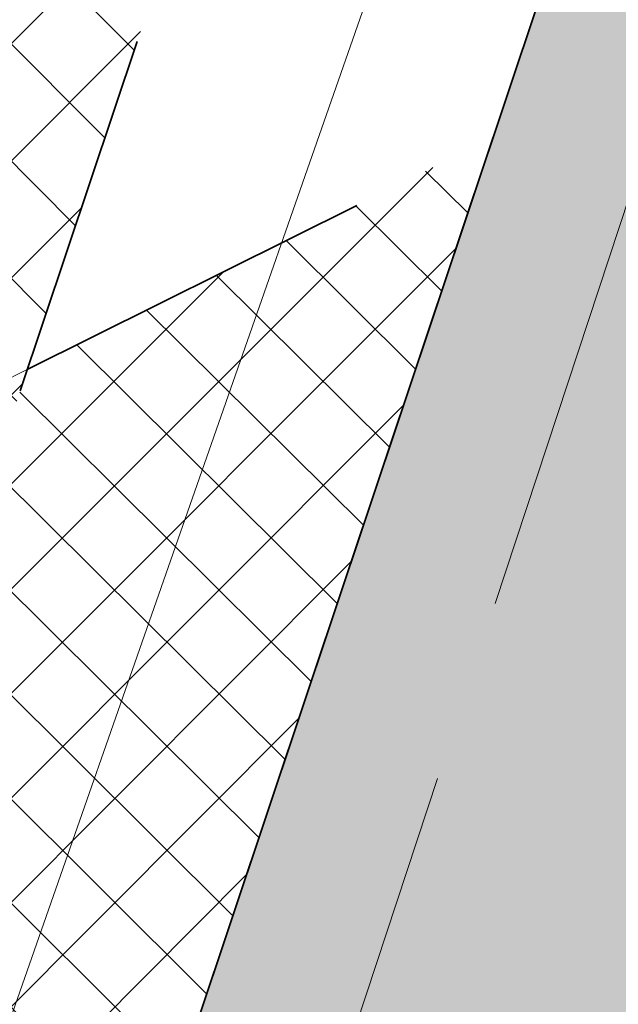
# Model space of a CAD drawing. Header units: metres. Extents: x 6599594 to 6600699, y 5687867 to 5691114.
# Tile 213 of 256: x 6599968.55 to 6599970.18, y 5688922.26 to 5688924.93. Entities that reach past the tile are written whole.
import ezdxf

# ---------------------------------------------------------------- set-up
doc = ezdxf.new("R2010")
doc.units = ezdxf.units.M
doc.header["$MEASUREMENT"] = 0
for name, pattern in [('1', [0]), ('BUG', [1.5, 1, -0.5]), ('L_0_06', [2, 1.5, -0.5])]:
    doc.linetypes.add(name, pattern=pattern)
for name, color, linetype, lineweight in [('_kolor chodnik', 50, '1', 5), ('_kolor jezdnia', 4, '1', 0), ('_kolor pobocze', 211, '1', 5), ('_kolor zjazdy kostka', 7, '1', 5), ('_kolor ścieżka @ 1', 10, '1', 0), ('_kraweznik', 7, 'CONTINUOUS', 35), ('_kraweznik niski', 150, 'CONTINUOUS', 35), ('_linie', 7, 'BUG', 5), ('_obrzeze', 10, 'BUG', 35), ('OT_Komunikacja', 7, 'CONTINUOUS', 0)]:
    doc.layers.add(name, color=color, linetype=linetype, lineweight=lineweight)
pattern_1 = [(45, (0, 0), (-0.1414213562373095, 0.1414213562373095), []), (135, (0, 0), (-0.1414213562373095, -0.1414213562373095), [])]

msp = doc.modelspace()

# ---------------------------------------------------------------- hatches: boundary and pattern name
at = {"layer": '_kolor chodnik'}
h = msp.add_hatch(dxfattribs=at)
h.set_pattern_fill('ANSI37', color=256, scale=1.6)
h.set_pattern_definition(pattern_1)
h.paths.add_polyline_path([(6599849.938171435, 5688542.085872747), (6599852.232147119, 5688548.938742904), (6599853.573135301, 5688548.489851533), (6599853.827082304, 5688549.248475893), (6599851.793849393, 5688549.929093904), (6599849.895278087, 5688548.982823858), (6599847.823506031, 5688542.793750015)])
edge = h.paths.add_edge_path()
edge.add_line((6600018.106075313, 5689087.454911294), (6600022.42781917, 5689091.229234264))
edge.add_line((6600022.42781917, 5689091.229234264), (6600020.233254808, 5689093.742094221))
edge.add_line((6600020.233254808, 5689093.742094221), (6600017.159471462, 5689091.057656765))
edge.add_arc((6600023.275194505, 5689085.385140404), 8.34143334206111, 137.1531558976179, 148.8016577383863)
edge.add_line((6600016.140105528, 5689089.706021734), (6600018.106075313, 5689087.454911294))
h.paths.add_polyline_path([(6600038.501784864, 5689187.59229436), (6600037.906968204, 5689187.700586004), (6600037.638296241, 5689186.224843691), (6600038.240083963, 5689186.115282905)])
h.paths.add_polyline_path([(6600069.098302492, 5689360.276020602), (6600068.321239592, 5689360.413462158), (6600068.064048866, 5689358.936495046), (6600068.836639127, 5689358.799546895)])
h.paths.add_polyline_path([(6600082.393785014, 5689362.950258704), (6600082.941124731, 5689366.103121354), (6600081.481377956, 5689366.361351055), (6600080.923159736, 5689363.210828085)])
h.paths.add_polyline_path([(6600074.022236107, 5689388.065861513), (6600072.983907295, 5689388.249860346), (6600072.723374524, 5689386.772538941), (6600073.760538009, 5689386.588865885)])
h.paths.add_polyline_path([(6600105.602402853, 5689486.45426531), (6600106.738797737, 5689489.760539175), (6600105.28818975, 5689490.281952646), (6600104.132785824, 5689486.965912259)])
h.paths.add_polyline_path([(6600132.519778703, 5689678.737346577), (6600131.636986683, 5689678.922259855), (6600131.330470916, 5689677.453953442), (6600132.212256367, 5689677.269208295)])
h.paths.add_polyline_path([(6600156.649397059, 5689798.7449027), (6600156.48800471, 5689797.95886096), (6600157.450195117, 5689797.757316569), (6600157.615023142, 5689798.542205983)])
h.paths.add_polyline_path([(6600189.055358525, 5689948.643107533), (6600187.902868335, 5689948.884512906), (6600187.600024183, 5689947.417400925), (6600188.748131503, 5689947.176379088)])
edge = h.paths.add_edge_path()
edge.add_line((6600204.459383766, 5690032.969035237), (6600204.153258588, 5690031.227801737))
edge.add_arc((6600202.328347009, 5690027.299936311), 4.331100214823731, 41.853001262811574, 65.08011546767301, ccw=False)
edge.add_arc((6600032.903931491, 5690051.979071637), 174.020003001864, 352.8070218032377, 353.495463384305)
edge.add_arc((6600202.372679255, 5690027.343587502), 5.999999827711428, 55.12102442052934, 69.64815978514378)
edge = h.paths.add_edge_path()
edge.add_line((6600205.046027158, 5690040.265402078), (6600204.972740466, 5690038.483452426))
edge.add_arc((6600203.986269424, 5690044.401803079), 5.999999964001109, 279.4630688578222, 294.9140560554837)
edge.add_line((6600206.513819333, 5690038.960158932), (6600206.607027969, 5690041.030672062))
edge.add_arc((6600203.986269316, 5690044.401803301), 4.270000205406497, 284.3702444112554, 307.86193139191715, ccw=False)
edge = h.paths.add_edge_path()
edge.add_arc((6600203.547470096, 5690044.558759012), 6.446878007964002, 324.43500910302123, 356.20133685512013, ccw=False)
edge.add_arc((6600203.986269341, 5690044.401803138), 6.000000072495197, 323.2169970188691, 357.4193489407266)
h.paths.add_polyline_path([(6600208.910055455, 5690121.713696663), (6600208.146285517, 5690121.748120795), (6600207.125602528, 5690121.794124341), (6600209.971605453, 5690121.665851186)])
edge = h.paths.add_edge_path()
edge.add_line((6600238.769818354, 5690481.648294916), (6600240.338176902, 5690490.87374652))
edge.add_line((6600240.338176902, 5690490.87374652), (6600241.251295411, 5690510.829461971))
edge.add_line((6600241.251295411, 5690510.829461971), (6600239.524022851, 5690510.928942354))
edge.add_line((6600239.524022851, 5690510.928942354), (6600238.633343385, 5690491.167757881))
edge.add_line((6600238.633343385, 5690491.167757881), (6600234.579716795, 5690467.661262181))
edge.add_line((6600234.579716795, 5690467.661262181), (6600234.449796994, 5690464.966873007))
edge.add_arc((6600242.443669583, 5690464.607462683), 8.001948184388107, 177.4256737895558, 268.2543056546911)
edge.add_line((6600242.199903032, 5690456.609228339), (6600242.216657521, 5690457.359274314))
edge.add_line((6600242.216657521, 5690457.359274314), (6600242.305257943, 5690458.836738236))
edge.add_arc((6600242.444504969, 5690464.607952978), 5.772894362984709, 177.0298084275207, 268.6178439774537, ccw=False)
edge.add_line((6600236.679365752, 5690464.907083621), (6600236.951876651, 5690470.95443634))
edge.add_line((6600236.951876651, 5690470.95443634), (6600238.15078669, 5690478.210832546))
edge.add_line((6600238.15078669, 5690478.210832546), (6600238.769818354, 5690481.648294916))
h.paths.add_polyline_path([(6600238.769818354, 5690481.648294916), (6600238.15078669, 5690478.210832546), (6600239.670056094, 5690477.930590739), (6600240.266710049, 5690481.376366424)])
edge = h.paths.add_edge_path()
edge.add_line((6600223.366500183, 5690460.339976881), (6600223.278629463, 5690457.997544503))
edge.add_arc((6600220.967166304, 5690465.656339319), 7.999999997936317, 286.7940807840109, 300.2738222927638)
edge.add_line((6600225.000231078, 5690458.747331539), (6600225.240084, 5690461.623695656))
edge.add_arc((6600221.105749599, 5690465.648640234), 5.76999998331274, 293.06724424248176, 315.7681070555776, ccw=False)
edge = h.paths.add_edge_path()
edge.add_arc((6600220.025145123, 5690444.676291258), 5.770000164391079, 37.996647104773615, 59.94382588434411, ccw=False)
edge.add_line((6600224.572175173, 5690448.22839199), (6600224.817793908, 5690451.081798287))
edge.add_arc((6600220.025145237, 5690444.676291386), 7.999999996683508, 53.19588653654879, 68.15166733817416)
edge.add_line((6600223.00235276, 5690452.101669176), (6600222.91504296, 5690449.670427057))
edge = h.paths.add_edge_path()
edge.add_arc((6600221.105749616, 5690465.648640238), 7.999999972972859, 328.0222308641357, 357.0132597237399)
edge.add_line((6600229.094882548, 5690465.23180147), (6600229.218816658, 5690467.593604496))
edge.add_line((6600229.218816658, 5690467.593604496), (6600228.218919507, 5690467.645774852))
edge.add_line((6600228.218919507, 5690467.645774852), (6600227.891778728, 5690461.411918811))
h.paths.add_polyline_path([(6600200.980142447, 5690012.236744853), (6600202.317278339, 5690011.956662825), (6600202.522293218, 5690012.935421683), (6600201.182321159, 5690013.216097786)])
h.paths.add_polyline_path([(6600196.457878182, 5689983.98337835), (6600195.202332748, 5689984.246370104), (6600194.899091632, 5689982.777335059), (6600196.150355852, 5689982.515240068)])
edge = h.paths.add_edge_path()
edge.add_line((6600112.305909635, 5689517.991018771), (6600112.691041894, 5689519.807934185))
edge.add_line((6600112.691041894, 5689519.807934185), (6600113.245521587, 5689522.423769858))
edge.add_line((6600113.245521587, 5689522.423769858), (6600111.553124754, 5689522.782507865))
edge.add_line((6600111.553124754, 5689522.782507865), (6600107.405864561, 5689503.21722655))
edge.add_line((6600107.405864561, 5689503.21722655), (6600099.494506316, 5689480.361667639))
edge.add_line((6600099.494506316, 5689480.361667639), (6600099.182814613, 5689478.891218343))
edge.add_arc((6600107.008997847, 5689477.232359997), 8.000059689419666, 168.0325629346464, 257.7529108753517)
edge.add_line((6600105.311960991, 5689469.414366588), (6600105.784990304, 5689471.593619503))
edge.add_arc((6600107.008927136, 5689477.232314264), 5.769999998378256, 168.0321375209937, 257.7533362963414, ccw=False)
edge.add_line((6600101.364343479, 5689478.42879883), (6600101.647245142, 5689479.76342708))
edge.add_line((6600101.647245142, 5689479.76342708), (6600104.132785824, 5689486.965912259))
edge.add_line((6600104.132785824, 5689486.965912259), (6600105.28818975, 5689490.281952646))
edge.add_line((6600105.28818975, 5689490.281952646), (6600108.240043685, 5689498.809726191))
edge.add_line((6600108.240043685, 5689498.809726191), (6600112.305909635, 5689517.991018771))
h.paths.add_polyline_path([(6600136.009573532, 5689645.499114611), (6600138.333647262, 5689645.012304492), (6600138.661671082, 5689646.578318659), (6600134.869459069, 5689647.372651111)])
at = {"layer": '_kolor jezdnia'}
h = msp.add_hatch(dxfattribs=at)
h.set_pattern_fill('ANSI37', color=4, scale=3.5)
h.set_pattern_definition([(45, (0, 0), (-0.3093592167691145, 0.3093592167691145), []), (135, (0, 0), (-0.3093592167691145, -0.3093592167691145), [])])
edge = h.paths.add_edge_path()
edge.add_line((6599833.066047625, 5688539.933393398), (6599850.649511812, 5688527.983462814))
edge.add_arc((6599857.337592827, 5688536.653968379), 10.95025544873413, 169.5012687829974, 232.3548431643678, ccw=False)
edge.add_arc((6599858.085851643, 5688536.618142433), 11.69295282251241, 162.2507788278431, 169.9967502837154, ccw=False)
edge.add_line((6599846.949484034, 5688540.182754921), (6599847.823506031, 5688542.793750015))
edge.add_line((6599847.823506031, 5688542.793750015), (6599849.895278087, 5688548.982823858))
edge.add_line((6599849.895278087, 5688548.982823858), (6599852.434748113, 5688556.56906746))
edge.add_line((6599852.434748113, 5688556.56906746), (6599928.48625871, 5688783.760284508))
edge.add_line((6599928.48625871, 5688783.760284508), (6599931.025728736, 5688791.34652811))
edge.add_line((6599931.025728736, 5688791.34652811), (6599996.657773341, 5688987.411326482))
edge.add_line((6599996.657773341, 5688987.411326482), (6599999.197243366, 5688994.997570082))
edge.add_line((6599999.197243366, 5688994.997570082), (6600021.930100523, 5689062.908193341))
edge.add_line((6600021.930100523, 5689062.908193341), (6600017.620224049, 5689067.371531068))
edge.add_line((6600017.620224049, 5689067.371531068), (6600016.714558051, 5689064.654078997))
edge.add_line((6600016.714558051, 5689064.654078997), (6600012.423620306, 5689051.835617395))
edge.add_line((6600012.423620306, 5689051.835617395), (6600009.884150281, 5689044.249373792))
edge.add_line((6600009.884150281, 5689044.249373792), (6599977.53516164, 5688947.612159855))
edge.add_line((6599977.53516164, 5688947.612159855), (6599974.995691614, 5688940.025916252))
edge.add_line((6599974.995691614, 5688940.025916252), (6599942.096912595, 5688841.746295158))
edge.add_line((6599942.096912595, 5688841.746295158), (6599939.557442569, 5688834.160051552))
edge.add_line((6599939.557442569, 5688834.160051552), (6599882.679288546, 5688664.246042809))
edge.add_line((6599882.679288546, 5688664.246042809), (6599880.139818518, 5688656.659799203))
edge.add_line((6599880.139818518, 5688656.659799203), (6599852.46454386, 5688573.984527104))
edge.add_line((6599852.46454386, 5688573.984527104), (6599842.470137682, 5688544.127903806))
edge.add_arc((6599835.706422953, 5688546.652910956), 7.219660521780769, 248.5480913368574, 339.52856074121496, ccw=False)
h.paths.add_polyline_path([(6600044.653202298, 5689172.271628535), (6600046.276244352, 5689181.431901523), (6600047.759199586, 5689189.801539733), (6600051.0603021, 5689208.432603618), (6600052.368792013, 5689215.817578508), (6600054.808584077, 5689229.587499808), (6600056.11707399, 5689236.972474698), (6600057.346666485, 5689243.912161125), (6600058.655146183, 5689251.297078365), (6600058.831439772, 5689252.292060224), (6600060.098987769, 5689259.445963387), (6600060.139929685, 5689259.677035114), (6600061.407468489, 5689266.830886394), (6600072.329030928, 5689328.470998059), (6600073.637511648, 5689335.855921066), (6600077.337304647, 5689356.73715072), (6600078.820259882, 5689365.106788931), (6600081.142794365, 5689378.214921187), (6600082.538516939, 5689386.092227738), (6600095.187867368, 5689457.483787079), (6600091.082877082, 5689465.8405575), (6600089.043088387, 5689454.328211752), (6600087.870641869, 5689447.711051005), (6600087.560133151, 5689445.958573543), (6600086.562151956, 5689440.326076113), (6600082.433200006, 5689417.022719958), (6600080.95024477, 5689408.65308175), (6600077.202698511, 5689387.502337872), (6600075.719743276, 5689379.132699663), (6600073.469199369, 5689366.430874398), (6600071.986244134, 5689358.061236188), (6600069.98686466, 5689346.776955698), (6600068.591142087, 5689338.899649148), (6600065.559290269, 5689321.78820693), (6600064.163567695, 5689313.910900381), (6600059.719426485, 5689288.828650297), (6600058.323703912, 5689280.951343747), (6600057.563846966, 5689276.662793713), (6600056.168124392, 5689268.785487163), (6600054.804920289, 5689261.091711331), (6600053.409197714, 5689253.21440478), (6600053.264817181, 5689252.399536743), (6600051.869094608, 5689244.522230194), (6600051.183555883, 5689240.653124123), (6600049.787833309, 5689232.775817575), (6600046.593849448, 5689214.749319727), (6600045.198126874, 5689206.872013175), (6600044.41754409, 5689202.466488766), (6600042.934588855, 5689194.096850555), (6600036.429952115, 5689157.38538759), (6600034.946996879, 5689149.01574938), (6600030.579776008, 5689124.367629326), (6600027.529365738, 5689107.151445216), (6600024.895072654, 5689094.014582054), (6600030.583685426, 5689094.264316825), (6600032.945013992, 5689106.191885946), (6600043.170247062, 5689163.901990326)])
edge = h.paths.add_edge_path()
edge.add_line((6600111.106812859, 5689535.144351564), (6600111.256844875, 5689535.85214863))
edge.add_line((6600111.256844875, 5689535.85214863), (6600112.915748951, 5689543.678261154))
edge.add_line((6600112.915748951, 5689543.678261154), (6600117.304772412, 5689564.384094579))
edge.add_line((6600117.304772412, 5689564.384094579), (6600119.067357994, 5689572.699339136))
edge.add_line((6600119.067357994, 5689572.699339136), (6600120.087667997, 5689577.512794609))
edge.add_line((6600120.087667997, 5689577.512794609), (6600121.642890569, 5689584.849775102))
edge.add_line((6600121.642890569, 5689584.849775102), (6600128.436769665, 5689616.900852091))
edge.add_line((6600128.436769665, 5689616.900852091), (6600129.991992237, 5689624.237832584))
edge.add_line((6600129.991992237, 5689624.237832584), (6600132.660554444, 5689636.827148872))
edge.add_line((6600132.660554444, 5689636.827148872), (6600133.208838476, 5689639.444704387))
edge.add_line((6600133.208838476, 5689639.444704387), (6600134.848957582, 5689647.274775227))
edge.add_line((6600134.848957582, 5689647.274775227), (6600138.97649476, 5689666.979995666))
edge.add_line((6600138.97649476, 5689666.979995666), (6600140.51410642, 5689674.320687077))
edge.add_line((6600140.51410642, 5689674.320687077), (6600145.209128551, 5689696.735129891))
edge.add_line((6600145.209128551, 5689696.735129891), (6600146.746740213, 5689704.075821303))
edge.add_line((6600146.746740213, 5689704.075821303), (6600151.462308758, 5689726.588354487))
edge.add_line((6600151.462308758, 5689726.588354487), (6600152.999920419, 5689733.929045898))
edge.add_line((6600152.999920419, 5689733.929045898), (6600155.244070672, 5689744.642813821))
edge.add_line((6600155.244070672, 5689744.642813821), (6600156.781682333, 5689751.983505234))
edge.add_line((6600156.781682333, 5689751.983505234), (6600161.635515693, 5689775.156126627))
edge.add_line((6600161.635515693, 5689775.156126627), (6600163.378142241, 5689783.475576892))
edge.add_line((6600163.378142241, 5689783.475576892), (6600163.850769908, 5689785.731942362))
edge.add_line((6600163.850769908, 5689785.731942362), (6600167.028500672, 5689800.902704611))
edge.add_line((6600167.028500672, 5689800.902704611), (6600179.49088801, 5689860.399222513))
edge.add_line((6600179.49088801, 5689860.399222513), (6600181.233514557, 5689868.718672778))
edge.add_line((6600181.233514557, 5689868.718672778), (6600181.84713393, 5689871.648144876))
edge.add_line((6600181.84713393, 5689871.648144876), (6600183.384745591, 5689878.988836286))
edge.add_line((6600183.384745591, 5689878.988836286), (6600184.935818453, 5689886.393792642))
edge.add_line((6600184.935818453, 5689886.393792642), (6600186.575937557, 5689894.223863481))
edge.add_line((6600186.575937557, 5689894.223863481), (6600194.05133812, 5689929.912074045))
edge.add_line((6600194.05133812, 5689929.912074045), (6600195.691457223, 5689937.742144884))
edge.add_line((6600195.691457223, 5689937.742144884), (6600202.915799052, 5689972.231779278))
edge.add_line((6600202.915799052, 5689972.231779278), (6600204.555918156, 5689980.061850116))
edge.add_line((6600204.555918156, 5689980.061850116), (6600206.062781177, 5689987.255744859))
edge.add_line((6600206.062781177, 5689987.255744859), (6600207.702900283, 5689995.085815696))
edge.add_line((6600207.702900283, 5689995.085815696), (6600210.232559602, 5690007.162628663))
edge.add_line((6600210.232559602, 5690007.162628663), (6600211.694938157, 5690014.144150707))
edge.add_arc((6600028.177652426, 5690052.584442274), 187.5000004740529, 348.1696294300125, 357.4195276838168)
edge.add_line((6600215.487522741, 5690044.142720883), (6600208.310270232, 5690026.480446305))
edge.add_arc((6600032.903933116, 5690051.97907145), 177.2500013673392, 348.1696294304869, 351.7289130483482, ccw=False)
edge.add_line((6600206.38894146, 5690015.640182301), (6600205.966941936, 5690013.625519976))
edge.add_line((6600205.966941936, 5690013.625519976), (6600204.326822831, 5690005.795449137))
edge.add_line((6600204.326822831, 5690005.795449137), (6600197.076961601, 5689971.183982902))
edge.add_line((6600197.076961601, 5689971.183982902), (6600195.334335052, 5689962.864532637))
edge.add_line((6600195.334335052, 5689962.864532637), (6600193.44722506, 5689953.855305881))
edge.add_line((6600193.44722506, 5689953.855305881), (6600191.909227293, 5689946.512771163))
edge.add_line((6600191.909227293, 5689946.512771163), (6600185.496844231, 5689915.899498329))
edge.add_line((6600185.496844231, 5689915.899498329), (6600183.856521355, 5689908.068454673))
edge.add_line((6600183.856521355, 5689908.068454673), (6600182.066605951, 5689899.523243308))
edge.add_line((6600182.066605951, 5689899.523243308), (6600180.32407057, 5689891.204228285))
edge.add_line((6600180.32407057, 5689891.204228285), (6600174.320344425, 5689862.541919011))
edge.add_line((6600174.320344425, 5689862.541919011), (6600172.577809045, 5689854.222903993))
edge.add_line((6600172.577809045, 5689854.222903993), (6600163.663810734, 5689811.666703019))
edge.add_line((6600163.663810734, 5689811.666703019), (6600162.023782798, 5689803.837067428))
edge.add_line((6600162.023782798, 5689803.837067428), (6600160.924220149, 5689798.587659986))
edge.add_line((6600160.924220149, 5689798.587659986), (6600159.279208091, 5689790.734229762))
edge.add_line((6600159.279208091, 5689790.734229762), (6600157.107250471, 5689780.365115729))
edge.add_line((6600157.107250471, 5689780.365115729), (6600155.462238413, 5689772.511685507))
edge.add_line((6600155.462238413, 5689772.511685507), (6600153.380318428, 5689762.572418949))
edge.add_line((6600153.380318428, 5689762.572418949), (6600151.735124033, 5689754.718118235))
edge.add_line((6600151.735124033, 5689754.718118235), (6600148.586504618, 5689739.686336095))
edge.add_line((6600148.586504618, 5689739.686336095), (6600146.885007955, 5689731.563243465))
edge.add_line((6600146.885007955, 5689731.563243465), (6600141.75088822, 5689707.052510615))
edge.add_line((6600141.75088822, 5689707.052510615), (6600140.110896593, 5689699.223048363))
edge.add_line((6600140.110896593, 5689699.223048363), (6600133.483561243, 5689667.583574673))
edge.add_line((6600133.483561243, 5689667.583574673), (6600131.860394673, 5689659.834436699))
edge.add_line((6600131.860394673, 5689659.834436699), (6600131.740984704, 5689659.26436315))
edge.add_line((6600131.740984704, 5689659.26436315), (6600130.117814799, 5689651.515209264))
edge.add_line((6600130.117814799, 5689651.515209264), (6600127.27873359, 5689637.961189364))
edge.add_line((6600127.27873359, 5689637.961189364), (6600126.924568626, 5689636.290366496))
edge.add_line((6600126.924568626, 5689636.290366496), (6600125.166244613, 5689627.995226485))
edge.add_line((6600125.166244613, 5689627.995226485), (6600118.009503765, 5689594.232298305))
edge.add_line((6600118.009503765, 5689594.232298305), (6600116.25117975, 5689585.937158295))
edge.add_line((6600116.25117975, 5689585.937158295), (6600113.665314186, 5689573.737975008))
edge.add_line((6600113.665314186, 5689573.737975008), (6600111.898534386, 5689565.402943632))
edge.add_line((6600111.898534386, 5689565.402943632), (6600104.889982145, 5689532.339115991))
edge.add_line((6600104.889982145, 5689532.339115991), (6600103.22663594, 5689524.492047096))
edge.add_line((6600103.22663594, 5689524.492047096), (6600096.623876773, 5689493.342605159))
edge.add_line((6600096.623876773, 5689493.342605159), (6600094.968986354, 5689485.535427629))
edge.add_line((6600094.968986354, 5689485.535427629), (6600094.300101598, 5689482.379870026))
edge.add_line((6600094.300101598, 5689482.379870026), (6600099.182814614, 5689478.891218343))
edge.add_line((6600099.182814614, 5689478.891218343), (6600099.494506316, 5689480.361667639))
edge.add_line((6600099.494506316, 5689480.361667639), (6600111.106812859, 5689535.144351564))
edge = h.paths.add_edge_path()
edge.add_arc((6600239.213891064, 5690851.400367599), 10.00000000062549, -2.8342403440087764, 76.13703556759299, ccw=False)
edge.add_line((6600249.201658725, 5690850.905901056), (6600249.082723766, 5690848.503524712))
edge.add_line((6600249.082723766, 5690848.503524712), (6600247.016487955, 5690806.767468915))
edge.add_line((6600247.016487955, 5690806.767468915), (6600246.092398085, 5690789.152178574))
edge.add_line((6600246.092398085, 5690789.152178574), (6600233.768116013, 5690572.015170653))
edge.add_line((6600233.768116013, 5690572.015170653), (6600228.959056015, 5690465.296202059))
edge.add_line((6600228.959056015, 5690465.296202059), (6600234.588724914, 5690465.017134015))
edge.add_line((6600234.588724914, 5690465.017134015), (6600239.262540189, 5690571.767576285))
edge.add_line((6600239.262540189, 5690571.767576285), (6600252.50503885, 5690806.400146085))
edge.add_line((6600252.50503885, 5690806.400146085), (6600254.569211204, 5690848.094521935))
edge.add_arc((6600262.559425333, 5690847.6989487), 7.999999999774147, 76.13703557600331, 177.1657596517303, ccw=False)
edge.add_line((6600264.476229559, 5690855.465921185), (6600241.609896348, 5690861.109083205))
edge = h.paths.add_edge_path()
edge.add_line((6600250.031475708, 5690451.625307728), (6600250.231741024, 5690455.772579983))
edge.add_line((6600250.231741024, 5690455.772579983), (6600246.257763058, 5690456.417303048))
edge.add_line((6600246.257763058, 5690456.417303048), (6600242.171761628, 5690456.61060902))
edge.add_arc((6600242.563100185, 5690464.586983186), 7.985968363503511, 176.9123644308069, 267.1911945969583, ccw=False)
edge.add_line((6600234.588724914, 5690465.017134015), (6600228.959056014, 5690465.296202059))
edge.add_arc((6600220.965133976, 5690465.657286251), 8.002072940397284, 267.8289300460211, 357.413716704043, ccw=False)
edge.add_line((6600220.661989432, 5690457.660957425), (6600212.406915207, 5690458.119572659))
edge.add_line((6600212.406915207, 5690458.119572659), (6600208.431872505, 5690457.817501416))
edge.add_line((6600208.431872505, 5690457.817501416), (6600208.233912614, 5690454.548331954))
edge.add_line((6600208.233912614, 5690454.548331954), (6600212.129565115, 5690453.127270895))
edge.add_line((6600212.129565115, 5690453.127270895), (6600218.640548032, 5690452.76554962))
edge.add_line((6600218.640548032, 5690452.76554962), (6600216.486747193, 5690452.885205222))
edge.add_line((6600216.486747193, 5690452.885205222), (6600220.468905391, 5690452.663974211))
edge.add_arc((6600220.025145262, 5690444.676291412), 7.99999997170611, -0.3386579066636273, 86.8201700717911, ccw=False)
edge.add_line((6600228.025005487, 5690444.629006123), (6600227.803602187, 5690439.649256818))
edge.add_line((6600227.803602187, 5690439.649256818), (6600226.885525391, 5690435.936828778))
edge.add_line((6600226.885525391, 5690435.936828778), (6600225.534849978, 5690405.967249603))
edge.add_line((6600225.534849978, 5690405.967249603), (6600226.115199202, 5690402.187514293))
edge.add_line((6600226.115199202, 5690402.187514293), (6600213.445139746, 5690121.008786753))
edge.add_line((6600213.445139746, 5690121.008786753), (6600213.352800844, 5690118.960058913))
edge.add_line((6600213.352800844, 5690118.960058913), (6600209.980184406, 5690044.131649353))
edge.add_arc((6600203.98626942, 5690044.401803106), 5.999999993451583, 257.4162346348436, 357.41934921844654, ccw=False)
edge.add_line((6600202.679069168, 5690038.545931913), (6600201.589735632, 5690033.666039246))
edge.add_line((6600201.589735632, 5690033.666039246), (6600203.67987942, 5690033.199458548))
edge.add_arc((6600202.372679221, 5690027.343587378), 5.999999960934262, -8.27108729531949, 77.41623506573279, ccw=False)
edge.add_line((6600208.310270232, 5690026.480446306), (6600215.487522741, 5690044.142720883))
edge.add_line((6600215.487522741, 5690044.142720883), (6600216.199687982, 5690059.9446614))
edge.add_line((6600216.199687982, 5690059.9446614), (6600216.537356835, 5690067.437056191))
edge.add_line((6600216.537356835, 5690067.437056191), (6600223.893528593, 5690230.66011469))
edge.add_line((6600223.893528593, 5690230.66011469), (6600224.231197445, 5690238.152509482))
edge.add_line((6600224.231197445, 5690238.152509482), (6600233.507835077, 5690443.987992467))
edge.add_arc((6600241.499722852, 5690443.627812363), 7.999999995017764, 87.29208981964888, 177.4195277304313, ccw=False)
edge.add_line((6600241.877677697, 5690451.618879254), (6600246.021541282, 5690451.422886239))
edge.add_line((6600246.021541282, 5690451.422886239), (6600246.427694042, 5690451.44338883))
edge.add_line((6600246.427694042, 5690451.44338883), (6600246.79397003, 5690451.461878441))
edge.add_line((6600246.79397003, 5690451.461878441), (6600250.031475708, 5690451.625307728))
edge = h.paths.add_edge_path()
edge.add_line((6600007.33756506, 5689086.20374581), (6600006.980466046, 5689080.740822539))
edge.add_line((6600006.980466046, 5689080.740822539), (6600007.229745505, 5689080.720859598))
edge.add_line((6600007.229745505, 5689080.720859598), (6600008.093335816, 5689080.601653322))
edge.add_line((6600008.093335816, 5689080.601653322), (6600008.702681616, 5689080.53831051))
edge.add_arc((6600008.140193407, 5689070.554142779), 9.999999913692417, -18.557800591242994, 86.77547804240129, ccw=False)
edge.add_line((6600017.620224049, 5689067.371531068), (6600021.930100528, 5689062.908193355))
edge.add_arc((6599734.83819726, 5689159.011261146), 302.7499967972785, 341.4922000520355, 343.8640860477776)
edge.add_arc((6600034.895369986, 5689072.315877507), 9.581213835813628, 98.63328270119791, 164.5273290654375, ccw=False)
edge.add_line((6600033.457137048, 5689081.788529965), (6600033.832640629, 5689081.798737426))
edge.add_line((6600033.832640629, 5689081.798737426), (6600034.422462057, 5689082.05700874))
edge.add_line((6600034.422462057, 5689082.05700874), (6600036.833623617, 5689082.139040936))
edge.add_line((6600036.833623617, 5689082.139040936), (6600036.730225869, 5689087.148851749))
edge.add_line((6600036.730225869, 5689087.148851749), (6600036.579860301, 5689087.134303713))
edge.add_arc((6600036.479565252, 5689093.136286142), 6.002820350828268, 169.1687651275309, 270.9573417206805, ccw=False)
edge.add_line((6600030.583685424, 5689094.264316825), (6600024.895072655, 5689094.014582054))
edge.add_arc((6600015.200558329, 5689096.162123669), 9.929528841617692, 271.0943432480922, 347.5094668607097, ccw=False)
edge.add_arc((6600014.909438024, 5689089.646776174), 3.446070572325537, 264.4236009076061, 278.0194998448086, ccw=False)
edge.add_line((6600014.574573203, 5689086.217014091), (6600014.299554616, 5689086.232508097))
edge.add_line((6600014.299554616, 5689086.232508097), (6600010.474232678, 5689086.448019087))
edge.add_line((6600010.474232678, 5689086.448019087), (6600007.33756506, 5689086.20374581))
edge = h.paths.add_edge_path()
edge.add_line((6600105.490725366, 5689463.953528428), (6600106.927559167, 5689464.047234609))
edge.add_line((6600106.927559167, 5689464.047234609), (6600107.835, 5689468.66))
edge.add_line((6600107.835, 5689468.66), (6600105.311960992, 5689469.414366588))
edge.add_arc((6600107.008997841, 5689477.232359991), 8.000059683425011, 168.0325628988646, 257.75291091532, ccw=False)
edge.add_line((6600099.182814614, 5689478.891218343), (6600094.300101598, 5689482.379870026))
edge.add_arc((6600586.245114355, 5689378.104238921), 502.8750369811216, 168.032376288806, 169.9522165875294)
edge.add_line((6600091.082877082, 5689465.8405575), (6600095.187867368, 5689457.483787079))
edge.add_arc((6600103.065173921, 5689456.088064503), 8.000000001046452, 77.7533362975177, 169.9524553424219, ccw=False)
edge.add_line((6600104.762140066, 5689463.906012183), (6600105.490725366, 5689463.953528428))
at = {"layer": '_kolor pobocze'}
h = msp.add_hatch(dxfattribs=at)
h.set_pattern_fill('ANSI37', color=256, scale=1.6)
h.set_pattern_definition(pattern_1)
edge = h.paths.add_edge_path()
edge.add_line((6600035.926965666, 5689101.569442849), (6600036.046865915, 5689102.311543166))
edge.add_arc((6600058.171848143, 5689233.778275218), 133.3154772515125, 259.4578941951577, 260.4470163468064, ccw=False)
edge.add_line((6600033.780707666, 5689102.713067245), (6600032.142559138, 5689101.847662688))
edge.add_arc((6599734.838175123, 5689159.011266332), 302.7500195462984, 347.6801154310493, 349.11639019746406, ccw=False)
edge.add_arc((6600036.478170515, 5689093.133441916), 6.000000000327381, 167.68011541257, 271.5571101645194)
edge.add_line((6600036.64121064, 5689087.1356575), (6600036.730491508, 5689087.137804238))
edge.add_line((6600036.730491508, 5689087.137804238), (6600036.712463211, 5689087.887583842))
edge.add_line((6600036.712463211, 5689087.887583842), (6600036.559840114, 5689087.884077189))
edge.add_arc((6600036.482532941, 5689093.14290691), 5.259397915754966, 170.6455005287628, 270.8422131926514, ccw=False)
edge.add_arc((6600545.796425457, 5688991.216220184), 524.6691769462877, 167.9170060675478, 168.7028219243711, ccw=False)
edge.add_line((6600032.751078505, 5689101.044345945), (6600034.011432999, 5689101.917298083))
edge.add_line((6600034.011432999, 5689101.917298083), (6600035.926965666, 5689101.569442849))
edge = h.paths.add_edge_path()
edge.add_line((6600002.828843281, 5688994.032881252), (6600003.066918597, 5688994.74409159))
edge.add_line((6600003.066918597, 5688994.74409159), (6600001.227880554, 5688995.359703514))
edge.add_line((6600001.227880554, 5688995.359703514), (6600000.55876659, 5688996.702196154))
edge.add_line((6600000.55876659, 5688996.702196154), (6600022.641310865, 5689062.67011804))
edge.add_arc((6599734.838193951, 5689159.011262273), 303.5000002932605, 341.4922000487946, 343.8640860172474)
edge.add_arc((6600035.267451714, 5689072.092773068), 9.250000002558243, 91.55711016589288, 163.8640860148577, ccw=False)
edge.add_line((6600035.016098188, 5689081.339357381), (6600036.868703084, 5689081.389717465))
edge.add_line((6600036.868703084, 5689081.389717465), (6600036.850674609, 5689082.139504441))
edge.add_line((6600036.850674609, 5689082.139504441), (6600034.99571817, 5689082.089080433))
edge.add_arc((6600035.267451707, 5689072.092773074), 9.999999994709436, 91.55711014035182, 163.8640860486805)
edge.add_arc((6599734.838192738, 5689159.011262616), 302.7500015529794, 341.4922000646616, 343.8640860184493, ccw=False)
edge.add_line((6600021.930100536, 5689062.908193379), (6599999.748942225, 5688996.645678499))
edge.add_line((6599999.748942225, 5688996.645678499), (6600000.695212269, 5688994.747107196))
edge.add_line((6600000.695212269, 5688994.747107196), (6600002.828843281, 5688994.032881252))
h.paths.add_polyline_path([(6599971.7492186, 5688907.297112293), (6599971.084233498, 5688908.631320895), (6599997.822068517, 5688988.526766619), (6599999.164561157, 5688989.195880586), (6600001.003599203, 5688988.580268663), (6600001.241674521, 5688989.291479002), (6599999.108043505, 5688990.005704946), (6599997.209472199, 5688989.059434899), (6599970.270280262, 5688908.583087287), (6599971.216550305, 5688906.684515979), (6599973.350181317, 5688905.970290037), (6599973.588256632, 5688906.681500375)])
h.paths.add_polyline_path([(6599932.504667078, 5688790.060553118), (6599931.835553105, 5688791.403045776), (6599968.343406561, 5688900.4641754), (6599969.685899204, 5688901.133289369), (6599971.524937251, 5688900.517677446), (6599971.763012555, 5688901.228887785), (6599969.629381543, 5688901.94311373), (6599967.730810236, 5688900.996843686), (6599931.025728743, 5688791.34652811), (6599931.971998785, 5688789.447956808), (6599934.105629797, 5688788.73373086), (6599934.343705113, 5688789.4449412)])
at = {"layer": '_kolor zjazdy kostka'}
h = msp.add_hatch(dxfattribs=at)
h.set_pattern_fill('ANSI37', color=256, scale=1.6)
h.set_pattern_definition(pattern_1)
h.paths.add_polyline_path([(6600244.137440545, 5690813.934732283), (6600242.369522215, 5690814.022127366), (6600242.097568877, 5690808.528921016), (6600243.865482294, 5690808.441426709)])
h.paths.add_polyline_path([(6600247.012128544, 5690806.679412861), (6600247.442736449, 5690815.377295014), (6600247.393289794, 5690814.378518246), (6600247.113277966, 5690808.722537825)])
h.paths.add_polyline_path([(6600242.297085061, 5690788.088808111), (6600240.958726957, 5690788.155683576), (6600240.648818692, 5690782.664569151), (6600241.987258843, 5690782.599147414)])
h.paths.add_polyline_path([(6600245.558275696, 5690780.919298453), (6600246.037231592, 5690789.405686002), (6600244.985820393, 5690788.453468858), (6600244.612601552, 5690781.981345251)])
h.paths.add_polyline_path([(6600241.348405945, 5690723.711515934), (6600242.272017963, 5690722.691689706), (6600242.749709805, 5690731.155680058), (6600241.698138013, 5690730.203317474), (6600241.472690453, 5690726.27550499)])
h.paths.add_polyline_path([(6600225.772794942, 5690394.589141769), (6600224.731429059, 5690393.637598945), (6600224.461246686, 5690387.644646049), (6600225.412923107, 5690386.603142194)])
h.paths.add_polyline_path([(6600223.012390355, 5690333.280720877), (6600223.372595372, 5690341.272607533), (6600222.32835346, 5690340.318436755), (6600222.058239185, 5690334.324941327)])
h.paths.add_polyline_path([(6600215.496388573, 5690166.390602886), (6600215.856593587, 5690174.382489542), (6600214.812834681, 5690173.428760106), (6600214.542018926, 5690167.435062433)])
h.paths.add_polyline_path([(6600212.446537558, 5690121.053392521), (6600213.399499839, 5690120.010473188), (6600213.788744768, 5690128.503024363), (6600212.745135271, 5690127.54943145)])
h.paths.add_polyline_path([(6600209.977420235, 5690121.665589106), (6600210.225142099, 5690127.162117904), (6600207.346107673, 5690127.291879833), (6600207.119593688, 5690121.794395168)])
h.paths.add_polyline_path([(6600207.950178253, 5690070.725854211), (6600204.880846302, 5690070.828947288), (6600204.643784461, 5690065.333808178), (6600207.702521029, 5690065.204598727)])
h.paths.add_polyline_path([(6600200.981479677, 5690012.236464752), (6600199.969248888, 5690007.339980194), (6600201.282587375, 5690007.064882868), (6600202.31726072, 5690011.956666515)])
h.paths.add_polyline_path([(6600193.613960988, 5689970.406358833), (6600192.398010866, 5689970.660657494), (6600191.286205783, 5689965.274578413), (6600192.486379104, 5689965.023185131)])
h.paths.add_polyline_path([(6600189.061271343, 5689948.671423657), (6600189.98413328, 5689953.050774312), (6600188.818902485, 5689953.32186217), (6600187.908781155, 5689948.91282903)])
h.paths.add_polyline_path([(6600180.976201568, 5689915.317449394), (6600179.952861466, 5689910.421322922), (6600181.008474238, 5689910.200199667), (6600182.033843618, 5689915.09540201)])
h.paths.add_polyline_path([(6600176.508279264, 5689893.538690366), (6600177.476023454, 5689893.335973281), (6600178.603605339, 5689898.719146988), (6600177.636002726, 5689898.922290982)])
h.paths.add_polyline_path([(6600179.28182965, 5689859.401159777), (6600180.522246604, 5689860.211927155), (6600181.057490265, 5689860.561775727), (6600183.598022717, 5689860.029600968), (6600184.726606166, 5689865.412570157), (6600182.186324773, 5689865.943033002), (6600181.604764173, 5689866.832779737), (6600181.024456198, 5689867.720610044)])
h.paths.add_polyline_path([(6600160.200810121, 5689810.862606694), (6600159.232772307, 5689811.065842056), (6600158.207991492, 5689806.171529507), (6600159.175735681, 5689805.968812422)])
h.paths.add_polyline_path([(6600156.49391753, 5689797.987177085), (6600155.463416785, 5689793.068691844), (6600156.431160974, 5689792.865974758), (6600157.461419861, 5689797.784520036)])
edge = h.paths.add_edge_path()
edge.add_arc((6600173.111981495, 5689800.679690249), 5.999999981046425, 204.673115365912, 239.5411154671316, ccw=False)
edge.add_arc((6600173.162096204, 5689800.685330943), 6.047914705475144, 168.3203586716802, 204.5234866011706, ccw=False)
edge.add_line((6600167.239404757, 5689801.9096668), (6600163.651667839, 5689784.781499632))
edge.add_arc((6600169.524220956, 5689783.551410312), 5.999999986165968, 139.2146049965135, 168.1696294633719, ccw=False)
edge.add_arc((6600169.524220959, 5689783.551410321), 5.999999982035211, 96.80962310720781, 139.2146050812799, ccw=False)
edge.add_line((6600168.812796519, 5689789.509083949), (6600170.070461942, 5689795.507731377))
h.paths.add_polyline_path([(6600163.526364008, 5689776.866746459), (6600166.051243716, 5689776.337874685), (6600167.179826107, 5689781.720838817), (6600164.653945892, 5689782.249920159), (6600163.941148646, 5689783.340449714), (6600163.493329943, 5689784.025580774), (6600161.750703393, 5689775.706130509), (6600162.438017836, 5689776.155376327)])
h.paths.add_polyline_path([(6600152.614191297, 5689774.643430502), (6600153.639138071, 5689779.536616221), (6600152.646757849, 5689779.744928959), (6600151.646447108, 5689774.846147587)])
h.paths.add_polyline_path([(6600150.121074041, 5689767.466820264), (6600148.177624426, 5689758.16795459), (6600149.115997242, 5689757.971390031), (6600151.066362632, 5689767.268392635)])
h.paths.add_polyline_path([(6600142.970741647, 5689739.332500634), (6600141.888449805, 5689734.142420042), (6600144.036614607, 5689733.695518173), (6600145.123068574, 5689738.882330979)])
h.paths.add_polyline_path([(6600136.256357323, 5689701.052153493), (6600137.154085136, 5689700.864096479), (6600138.287960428, 5689706.274871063), (6600137.386492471, 5689706.464182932)])
h.paths.add_polyline_path([(6600130.081494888, 5689667.099389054), (6600129.212847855, 5689667.281639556), (6600128.083282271, 5689661.898895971), (6600128.953953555, 5689661.716447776)])
h.paths.add_polyline_path([(6600128.397394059, 5689659.030340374), (6600127.554144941, 5689659.207226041), (6600126.49340855, 5689653.810049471), (6600127.269860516, 5689653.647397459)])
h.paths.add_polyline_path([(6600134.990411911, 5689640.633636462), (6600137.30714639, 5689640.148363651), (6600138.339560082, 5689645.040620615), (6600136.015486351, 5689645.500958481), (6600135.435178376, 5689646.388788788), (6600134.8548704, 5689647.276619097), (6600133.214751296, 5689639.446548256), (6600134.102581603, 5689640.026856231)])
h.paths.add_polyline_path([(6600122.164164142, 5689634.294831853), (6600121.024067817, 5689628.914244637), (6600122.015114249, 5689628.705875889), (6600123.155614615, 5689634.086346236)])
h.paths.add_polyline_path([(6600114.54207576, 5689593.450769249), (6600113.493359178, 5689593.398339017), (6600112.364315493, 5689588.045694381), (6600113.29076438, 5689587.54753241)])
h.paths.add_polyline_path([(6600110.194543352, 5689572.941097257), (6600109.20781945, 5689573.148880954), (6600108.067717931, 5689567.768269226), (6600109.05014319, 5689567.535215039)])
h.paths.add_polyline_path([(6600119.083213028, 5689565.540446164), (6600119.089125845, 5689565.542290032), (6600121.462438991, 5689565.065690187), (6600122.598093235, 5689570.447168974), (6600120.229622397, 5689570.949214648), (6600119.651446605, 5689571.8119627), (6600119.073270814, 5689572.727655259), (6600117.310757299, 5689564.412754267)])
h.paths.add_polyline_path([(6600101.698666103, 5689532.937884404), (6600100.730666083, 5689533.141679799), (6600099.694214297, 5689528.250234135), (6600100.669121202, 5689528.045267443)])
h.paths.add_polyline_path([(6600094.064021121, 5689496.827028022), (6600093.080194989, 5689497.033910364), (6600092.036590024, 5689492.143967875), (6600093.038865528, 5689491.933250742)])
h.paths.add_polyline_path([(6600083.709836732, 5689453.74980843), (6600082.738586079, 5689448.336231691), (6600084.647281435, 5689448.027407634), (6600085.606840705, 5689453.416583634)])
h.paths.add_polyline_path([(6600084.434394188, 5689446.82589514), (6600083.348896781, 5689447.018140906), (6600082.567374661, 5689442.58660872), (6600083.649300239, 5689442.394910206)])
h.paths.add_polyline_path([(6600078.04194071, 5689410.721110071), (6600078.996952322, 5689416.137564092), (6600078.054833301, 5689416.304853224), (6600077.111232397, 5689410.886043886)])
h.paths.add_polyline_path([(6600072.911565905, 5689386.768652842), (6600071.960466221, 5689381.312635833), (6600072.800073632, 5689381.16322159), (6600073.766450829, 5689386.590709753)])
h.paths.add_polyline_path([(6600082.887400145, 5689379.432062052), (6600085.278102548, 5689379.03494316), (6600086.160383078, 5689383.956496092), (6600083.759726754, 5689384.355378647), (6600083.152078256, 5689385.224725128), (6600082.544429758, 5689386.094071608), (6600081.148707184, 5689378.216765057), (6600082.018053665, 5689378.824413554)])
h.paths.add_polyline_path([(6600080.731401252, 5689363.247695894), (6600080.041469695, 5689363.369939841), (6600079.433821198, 5689364.239286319), (6600078.8261727, 5689365.1086328), (6600077.343217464, 5689356.73899459), (6600078.212563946, 5689357.346643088), (6600079.081910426, 5689357.954291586), (6600081.429189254, 5689357.564866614), (6600082.388748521, 5689362.980514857)])
h.paths.add_polyline_path([(6600069.104215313, 5689360.304336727), (6600070.063917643, 5689365.720487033), (6600069.2708267, 5689365.861009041), (6600068.327152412, 5689360.441778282)])
h.paths.add_polyline_path([(6600066.550616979, 5689345.891799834), (6600065.546169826, 5689346.069805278), (6600064.677796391, 5689341.145792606), (6600065.678290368, 5689340.968483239)])
h.paths.add_polyline_path([(6600061.138656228, 5689321.077501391), (6600060.270282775, 5689316.15348863), (6600061.250715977, 5689315.979734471), (6600062.127590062, 5689320.902245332)])
h.paths.add_polyline_path([(6600055.325252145, 5689288.11325564), (6600054.456878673, 5689283.189242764), (6600055.410852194, 5689283.020177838), (6600056.283178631, 5689287.917022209)])
h.paths.add_polyline_path([(6600048.045675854, 5689182.819289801), (6600050.371939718, 5689182.407116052), (6600051.31444535, 5689187.67761207), (6600048.980409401, 5689188.064690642), (6600048.372760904, 5689188.934037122), (6600047.765112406, 5689189.803383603), (6600046.306982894, 5689181.603992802), (6600046.972918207, 5689182.069462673)])
h.paths.add_polyline_path([(6600040.943690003, 5689201.374141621), (6600039.339175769, 5689201.66987967), (6600038.429882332, 5689196.244216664), (6600039.984130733, 5689195.958493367)])
h.paths.add_polyline_path([(6600032.993704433, 5689156.473759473), (6600032.278185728, 5689156.600537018), (6600031.299242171, 5689151.188930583), (6600032.034145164, 5689151.058111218)])
h.paths.add_polyline_path([(6600026.309179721, 5689123.603833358), (6600025.417362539, 5689118.683970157), (6600026.271201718, 5689118.532684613), (6600027.143528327, 5689123.456001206)])
h.paths.add_polyline_path([(6600013.302986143, 5689054.462576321), (6600015.842456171, 5689062.048819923), (6600014.576741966, 5689061.417973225), (6600012.672139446, 5689055.728290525)])
h.paths.add_polyline_path([(6599974.547216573, 5688938.686171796), (6599977.086686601, 5688946.272415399), (6599975.820972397, 5688945.641568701), (6599973.916369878, 5688939.951886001)])
h.paths.add_polyline_path([(6599942.102825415, 5688841.748139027), (6599940.837111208, 5688841.117292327), (6599938.932508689, 5688835.427609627), (6599939.563355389, 5688834.161895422)])
h.paths.add_polyline_path([(6599882.685201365, 5688664.247886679), (6599881.419487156, 5688663.617039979), (6599879.514884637, 5688657.927357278), (6599880.145731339, 5688656.661643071)])
h.paths.add_polyline_path([(6599851.799762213, 5688549.930937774), (6599853.832995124, 5688549.250319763), (6599855.42016389, 5688553.991722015), (6599853.386930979, 5688554.672340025), (6599852.913795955, 5688555.621625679), (6599852.440660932, 5688556.570911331), (6599849.901190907, 5688548.984667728)])
h.paths.add_polyline_path([(6600233.581687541, 5690586.458647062), (6600234.520016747, 5690585.337735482), (6600234.976631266, 5690593.428266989), (6600233.922640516, 5690592.499827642)])
h.paths.add_polyline_path([(6600231.72837122, 5690526.750719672), (6600230.676277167, 5690525.793817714), (6600230.420013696, 5690519.782861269), (6600231.363586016, 5690518.655686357)])
h.paths.add_polyline_path([(6600237.577122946, 5690639.505119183), (6600236.516490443, 5690638.540451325), (6600236.176926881, 5690632.541599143), (6600237.1204992, 5690631.41442423)])
h.paths.add_polyline_path([(6600238.927801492, 5690681.139540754), (6600239.8637879, 5690680.021427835), (6600240.320411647, 5690688.112122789), (6600239.268317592, 5690687.155220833)])
h.paths.add_polyline_path([(6600218.12228406, 5690224.814875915), (6600217.079933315, 5690223.86243318), (6600216.809648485, 5690217.865326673), (6600217.762143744, 5690216.822918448)])
h.paths.add_polyline_path([(6600219.363739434, 5690274.535639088), (6600220.31588625, 5690273.493612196), (6600220.675810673, 5690281.480778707), (6600219.633750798, 5690280.528598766)])
h.paths.add_polyline_path([(6600168.759867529, 5689856.554734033), (6600169.729143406, 5689856.3516961), (6600170.857343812, 5689861.737822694), (6600169.889741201, 5689861.940966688)])
h.paths.add_polyline_path([(6600168.841833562, 5689852.115601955), (6600167.871405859, 5689852.319339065), (6600166.844894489, 5689847.425845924), (6600167.816759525, 5689847.221809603)])
h = msp.add_hatch(dxfattribs=at)
h.set_pattern_fill('ANSI37', color=256, scale=1.6)
h.set_pattern_definition(pattern_1)
h.paths.add_polyline_path([(6599969.83578747, 5688924.611562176), (6599968.570073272, 5688923.980715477), (6599966.665470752, 5688918.291032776), (6599967.296317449, 5688917.025318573)])
at = {"layer": '_kolor ścieżka @ 1'}
h = msp.add_hatch(dxfattribs=at)
h.set_pattern_fill('ANSI37', color=10, scale=1.8)
h.set_pattern_definition([(45, (0, 0), (-0.1590990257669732, 0.1590990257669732), []), (135, (0, 0), (-0.1590990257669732, -0.1590990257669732), [])])
edge = h.paths.add_edge_path()
edge.add_line((6599877.145262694, 5688659.244027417), (6599854.614951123, 5688591.938475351))
edge.add_line((6599854.614951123, 5688591.938475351), (6599854.214414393, 5688589.387325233))
edge.add_line((6599854.214414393, 5688589.387325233), (6599839.435327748, 5688545.233719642))
edge.add_arc((6599834.523035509, 5688547.748213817), 5.518450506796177, 246.51508714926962, 332.8930934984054, ccw=False)
edge.add_line((6599832.323891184, 5688542.686883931), (6599836.925902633, 5688539.594394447))
edge.add_arc((6599835.881373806, 5688546.52869976), 7.012533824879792, 278.5661808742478, 339.9794081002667)
edge.add_line((6599842.470137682, 5688544.127903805), (6599857.359687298, 5688588.607952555))
edge.add_line((6599857.359687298, 5688588.607952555), (6599857.303782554, 5688591.591210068))
edge.add_line((6599857.303782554, 5688591.591210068), (6599879.508971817, 5688657.925513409))
edge.add_line((6599879.508971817, 5688657.925513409), (6599879.193548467, 5688658.558370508))
edge.add_line((6599879.193548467, 5688658.558370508), (6599877.145262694, 5688659.244027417))
h.paths.add_polyline_path([(6599879.193548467, 5688658.558370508), (6599879.508971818, 5688657.925513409), (6599881.413574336, 5688663.615196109), (6599880.780717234, 5688663.299772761), (6599878.732431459, 5688663.985429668), (6599877.145262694, 5688659.244027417)])
h.paths.add_polyline_path([(6599938.92659587, 5688835.425765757), (6599938.611172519, 5688836.058622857), (6599936.562886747, 5688836.744279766), (6599878.732431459, 5688663.985429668), (6599880.780717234, 5688663.299772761), (6599881.413574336, 5688663.615196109)])
h.paths.add_polyline_path([(6599974.364844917, 5688941.291630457), (6599974.049421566, 5688941.924487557), (6599972.001135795, 5688942.610144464), (6599936.562886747, 5688836.744279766), (6599938.611172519, 5688836.058622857), (6599938.92659587, 5688835.425765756)])
h.paths.add_polyline_path([(6599974.049421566, 5688941.924487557), (6599974.364844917, 5688941.291630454), (6600009.253303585, 5689045.515087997), (6600008.937880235, 5689046.147945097), (6600006.889594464, 5689046.833602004), (6599972.001135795, 5688942.610144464)])
h.paths.add_polyline_path([(6600008.937880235, 5689046.147945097), (6600009.253303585, 5689045.515087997), (6600011.157906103, 5689051.204770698), (6600010.525049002, 5689050.889347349), (6600008.476763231, 5689051.575004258), (6600006.889594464, 5689046.833602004)])
edge = h.paths.add_edge_path()
edge.add_arc((6599858.085851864, 5688536.618142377), 11.69295304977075, 162.2507788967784, 169.9967501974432)
edge.add_line((6599846.570656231, 5688538.649255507), (6599849.824991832, 5688528.706403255))
edge.add_line((6599849.824991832, 5688528.706403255), (6599853.13552, 5688528.731057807))
edge.add_line((6599853.13552, 5688528.731057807), (6599849.868997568, 5688538.728963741))
edge.add_line((6599849.868997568, 5688538.728963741), (6599850.886451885, 5688541.768438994))
edge.add_line((6599850.886451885, 5688541.768438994), (6599849.938171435, 5688542.085872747))
edge.add_line((6599849.938171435, 5688542.085872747), (6599847.823506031, 5688542.793750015))
edge.add_line((6599847.823506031, 5688542.793750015), (6599846.949484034, 5688540.182754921))
edge = h.paths.add_edge_path()
edge.add_arc((6600008.743460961, 5689068.123037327), 7.659999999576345, 341.4922000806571, 372.1491631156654)
edge.add_line((6600016.231900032, 5689069.735141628), (6600014.371922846, 5689078.374983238))
edge.add_arc((6600008.140193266, 5689070.554142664), 10.00000004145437, 51.45178747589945, 78.26461791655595)
edge.add_line((6600010.174112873, 5689080.345116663), (6600010.018184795, 5689077.57739322))
edge.add_arc((6600009.814745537, 5689075.098871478), 2.486856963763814, 14.594442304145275, 85.30763078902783, ccw=False)
edge.add_line((6600012.221360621, 5689075.725498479), (6600013.747330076, 5689068.63716722))
edge.add_line((6600013.747330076, 5689068.63716722), (6600013.596857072, 5689066.921144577))
edge.add_line((6600013.596857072, 5689066.921144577), (6600008.476763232, 5689051.575004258))
edge.add_line((6600008.476763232, 5689051.575004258), (6600010.525049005, 5689050.889347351))
edge.add_line((6600010.525049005, 5689050.889347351), (6600011.157906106, 5689051.204770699))
edge.add_line((6600011.157906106, 5689051.204770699), (6600016.007289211, 5689065.69149478))

# ---------------------------------------------------------------- linework, layer by layer
at = {"layer": '_kraweznik'}
msp.add_line((6600016.714558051, 5689064.654078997), (6599842.470137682, 5688544.127903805), dxfattribs=at)
at = {"layer": '_kraweznik niski'}
msp.add_line((6599969.835787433, 5688924.611562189), (6599967.296317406, 5688917.025318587), dxfattribs=at)
at = {"layer": '_linie'}
msp.add_line((6599967.937216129, 5688923.665292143), (6599968.57007323, 5688923.98071549), dxfattribs=at)
at = {"layer": '_obrzeze'}
for p, q in [((6600016.007289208, 5689065.691494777), (6599857.303782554, 5688591.591210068)), ((6599968.57007323, 5688923.98071549), (6599969.835787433, 5688924.611562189))]:
    msp.add_line(p, q, dxfattribs=at)
at = {"layer": 'OT_Komunikacja', "linetype": 'L_0_06', "flags": 128}
msp.add_lwpolyline([(6599830.381, 5688541.518), (6599832.43, 5688540.17), (6599834.032999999, 5688539.808999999), (6599835.899000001, 5688539.769), (6599838.229, 5688540.283), (6599839.801, 5688541.378), (6599840.957000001, 5688542.641999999), (6599841.946, 5688544.233), (6599842.981, 5688546.463000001), (6599844.54, 5688549.766), (6599847.802, 5688558.673999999), (6599859.215999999, 5688593.004), (6599869.316, 5688623.313), (6599880.054, 5688655.461), (6599887.112, 5688676.928000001), (6599898.514, 5688710.594), (6599908.271, 5688739.608), (6599919.396, 5688772.84), (6599928.325, 5688799.898), (6599938.810999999, 5688831.006), (6599950.421, 5688865.375999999), (6599958.497000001, 5688888.960999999), (6599970.528, 5688925.428), (6599978.860999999, 5688950.605999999), (6599989.609, 5688982.858000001), (6599998.617999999, 5689010.071000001), (6600012.734, 5689051.822999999), (6600018.488999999, 5689069.467), (6600021.036000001, 5689068.575), (6600023.247, 5689067.867), (6600017.518000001, 5689050.600999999), (6600003.368, 5689008.782), (6599994.355999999, 5688981.576999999), (6599983.461999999, 5688948.918999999), (6599975.107999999, 5688923.722000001), (6599962.815999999, 5688887.686), (6599954.794, 5688863.779), (6599943.492999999, 5688829.895), (6599932.869999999, 5688798.349000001), (6599924.065999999, 5688771.694), (6599912.638000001, 5688737.741999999), (6599903.06, 5688709.048), (6599891.75, 5688675.233), (6599884.692999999, 5688654.154), (6599873.725, 5688621.617999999), (6599863.844999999, 5688591.383), (6599852.386, 5688557.182000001), (6599849.157, 5688547.781999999), (6599847.243, 5688541.844999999), (6599846.552, 5688538.332), (6599846.448, 5688536.110000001), (6599846.752000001, 5688533.656), (6599847.53, 5688531.899), (6599849.014000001, 5688530.028), (6599851.005, 5688527.600999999), (6599864.999, 5688518.208), (6599870.235, 5688514.64), (6599868.129999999, 5688511.801), (6599866.941, 5688509.679), (6599847.255, 5688522.615000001), (6599839.452999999, 5688528.171), (6599826.778999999, 5688536.641), (6599806.084999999, 5688550.355000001), (6599808.095, 5688552.987), (6599809.804999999, 5688555.463000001)], close=True, dxfattribs=at)
at = {"layer": 'OT_Komunikacja', "linetype": 'Continuous', "flags": 128}
msp.add_lwpolyline([(6599988.858999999, 5688982.983), (6599978.15, 5688950.756), (6599969.811, 5688925.897), (6599957.353, 5688890.298000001), (6599956.050000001, 5688886.959), (6599955.099000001, 5688883.435), (6599949.588000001, 5688865.914), (6599937.616, 5688830.417)], dxfattribs=at)

doc.saveas('drawing.dxf')
